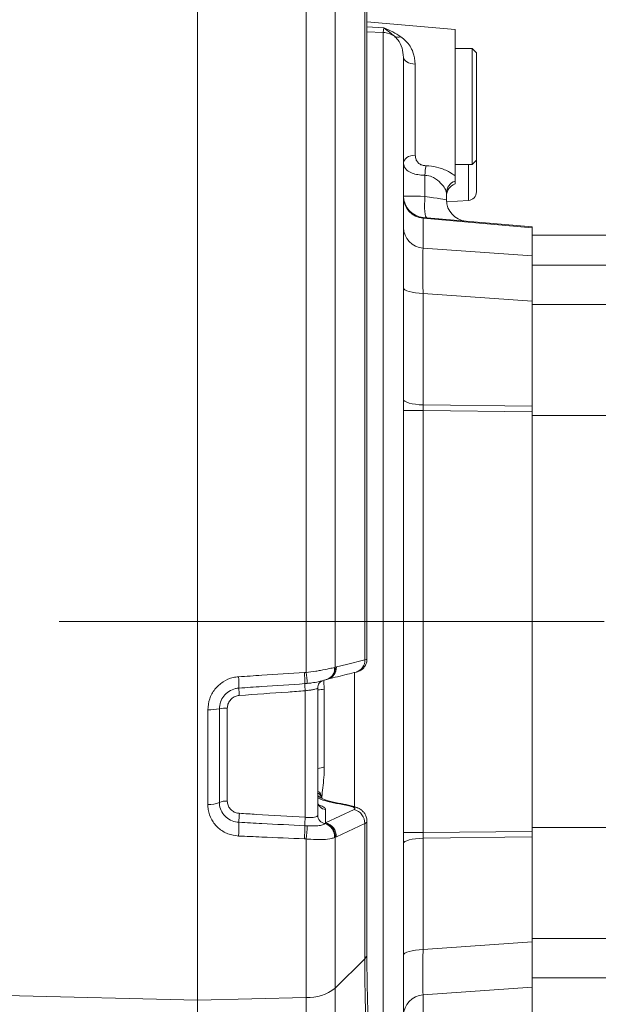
# Model space of a CAD drawing. Header units: millimetres. Extents: x 0 to 8410, y 0 to 5940.
# Tile 123 of 180: x 5396 to 5531, y 3089 to 3318. Entities that reach past the tile are written whole.
import ezdxf

# ---------------------------------------------------------------- set-up
doc = ezdxf.new("R2010")
doc.units = ezdxf.units.MM
doc.header["$LTSCALE"] = 10
doc.linetypes.add('CENTERX2', pattern=[20.32, 12.7, -2.54, 2.54, -2.54])
doc.styles.add('SLDTEXTSTYLE0', font='TXT', dxfattribs={"width": 0.605})
doc.dimstyles.new('SLDDIMSTYLE0', dxfattribs={"dimtxt": 50, "dimasz": 50, "dimexe": 0, "dimexo": 0.0625, "dimgap": 12.5, "dimtad": 1, "dimtoh": 1, "dimdec": 1, "dimrnd": 1e-09, "dimzin": 12, "dimdsep": 46, "dimtxsty": 'SLDTEXTSTYLE0', "dimsah": 1, "dimcen": 0.09, "dimadec": 0, "dimazin": 0, "dimtfac": 1, "dimtofl": 0, "dimtmove": 0, "dimatfit": 3, "dimfxl": 1, "dimfrac": 2, "dimtolj": 1, "dimtzin": 12, "dimarcsym": 0})

# ---------------------------------------------------------------- blocks, each defined once
blk = doc.blocks.new('*D17')
at = {"color": 7, "linetype": 'Continuous', "lineweight": 0}
for p, q in [((5057.2, 3177.87), (5057.2, 2367.92)), ((5437.2, 2551.21), (5437.2, 2367.92)), ((5437.2, 2382.92), (5057.2, 2382.92))]:
    blk.add_line(p, q, dxfattribs=at)
for points in [[(5057.2, 2382.92), (5107.2, 2375.42), (5107.2, 2390.42)], [(5437.2, 2382.92), (5387.2, 2390.42), (5387.2, 2375.42)]]:
    blk.add_solid(points, dxfattribs=at)
at = {"color": 7, "linetype": 'Continuous', "lineweight": 0, "insert": (5189.92, 2447.38), "char_height": 50, "attachment_point": 1, "style": 'SLDTEXTSTYLE0'}
blk.add_mtext('380', dxfattribs=at)

msp = doc.modelspace()

# ---------------------------------------------------------------- linework, layer by layer
at = {"color": 7, "linetype": 'CENTERX2', "lineweight": 0}
for p, q in [((5437.2, 2551.21), (5437.2, 4467.87)), ((4998.55, 3177.87), (5790.84, 3177.87))]:
    msp.add_line(p, q, dxfattribs=at)
at = {"color": 7, "linetype": 'Continuous', "lineweight": 0}
for p, q in [((5437.2, 3356.88), (5437.2, 3089.61)), ((5476.68, 3169.09), (5476.68, 3331.31)), ((5497.2, 3315.81), (5476.68, 3317.6)), ((5497.2, 3281.71), (5497.2, 3315.81)), ((5501.2, 3311.37), (5497.2, 3311.37)), ((5502.2, 3310.37), (5501.2, 3311.37)), ((5501.2, 3297.87), (5501.2, 3311.37)), ((5485.2, 3309.34), (5485.2, 3046.41)), ((5502.2, 3310.37), (5502.2, 3297.87)), ((5501.2, 3284.37), (5501.2, 3297.87)), ((5502.2, 3297.87), (5502.2, 3285.37)), ((5497.2, 3284.37), (5501.2, 3284.37)), ((5501.2, 3284.37), (5502.2, 3285.37)), ((5502.2, 3285.37), (5502.2, 3277.99)), ((5497.2, 3281.71), (5497.2, 3280.48)), ((5497.2, 3280.48), (5497.2, 3279.84)), ((5495.2, 3277.75), (5495.2, 3276.14)), ((5495.23, 3275.63), (5500.34, 3275.99)), ((5489.77, 3272.03), (5515.2, 3269.81)), ((5515.2, 3269.81), (5515.2, 3269.64)), ((5515.2, 3269.64), (5515.2, 3263.09)), ((5533.7, 3267.87), (5515.2, 3267.87)), ((5515.2, 3263.09), (5515.2, 3252.52)), ((5515.2, 3252.52), (5515.2, 3228.06)), ((5515.2, 3228.06), (5515.2, 3226.77)), ((5515.2, 3226.77), (5515.2, 3128.97)), ((5533.7, 3225.87), (5515.2, 3225.87)), ((5467.31, 3164.36), (5467.46, 3164.41)), ((5467.45, 3164.4), (5467.58, 3164.44)), ((5465.2, 3132.7), (5465.2, 3162.32)), ((5476.68, 3100.33), (5476.68, 3131.36)), ((5533.7, 3129.87), (5515.2, 3129.87)), ((5515.2, 3128.97), (5515.2, 3127.68)), ((5515.2, 3127.68), (5515.2, 3103.22)), ((5515.2, 3103.22), (5515.2, 3092.66)), ((5515.2, 3092.66), (5515.2, 3086.1)), ((5437.2, 3089.61), (5437.2, 2999.87))]:
    msp.add_line(p, q, dxfattribs=at)
at = {"color": 8, "linetype": 'Continuous', "lineweight": 0}
for p, q in [((5462.51, 3165.99), (5462.51, 3351.82)), ((5469.28, 3347.25), (5469.28, 3167.2)), ((5476.17, 3168.93), (5476.17, 3333.42)), ((5476.68, 3316.44), (5480.64, 3316.19)), ((5480.47, 3315.15), (5480.64, 3316.19)), ((5480.47, 3315.15), (5476.68, 3315.31)), ((5480.47, 3040.59), (5480.47, 3315.15)), ((5487.94, 3307.76), (5487.94, 3286.56)), ((5500.34, 3275.99), (5500.34, 3284.37)), ((5490.2, 3281.86), (5490.2, 3276.94)), ((5489.77, 3271.86), (5489.77, 3264.9)), ((5515.2, 3269.64), (5489.77, 3271.86)), ((5489.77, 3264.9), (5515.2, 3263.09)), ((5533.7, 3260.94), (5515.2, 3260.94)), ((5489.77, 3254.34), (5489.77, 3228.36)), ((5515.2, 3252.52), (5489.77, 3254.34)), ((5533.7, 3251.75), (5515.2, 3251.75)), ((5489.77, 3228.36), (5515.2, 3228.06)), ((5485.2, 3227.07), (5489.77, 3227.07)), ((5489.77, 3227.07), (5489.77, 3128.68)), ((5515.2, 3226.77), (5489.77, 3227.07)), ((5469.15, 3167.17), (5469.28, 3167.2)), ((5469.28, 3167.2), (5469.55, 3167.27)), ((5462.12, 3165.95), (5462.51, 3165.99)), ((5473.79, 3165.97), (5473.79, 3134.69)), ((5462.77, 3163.44), (5462.19, 3163.39)), ((5466.66, 3164), (5466.75, 3162.12)), ((5466.75, 3162.12), (5466.75, 3144.01)), ((5462.28, 3132.25), (5462.28, 3161.73)), ((5439.61, 3135.22), (5439.61, 3157.3)), ((5442.31, 3157.53), (5442.31, 3135.7)), ((5444.15, 3157.69), (5444.15, 3136.03)), ((5467.06, 3134.06), (5467.06, 3130.96)), ((5467.06, 3130.96), (5473.69, 3134.04)), ((5462.19, 3130.27), (5462.77, 3130.24)), ((5466.92, 3130.79), (5466.96, 3130.83)), ((5466.96, 3130.83), (5467.06, 3130.96)), ((5476.17, 3099.27), (5476.17, 3130.77)), ((5469.28, 3127.58), (5469.15, 3127.52)), ((5469.55, 3127.7), (5469.28, 3127.58)), ((5469.28, 3127.58), (5469.28, 3092.42)), ((5485.2, 3128.68), (5489.77, 3128.68)), ((5489.77, 3128.68), (5515.2, 3128.97)), ((5515.2, 3127.68), (5489.77, 3127.39)), ((5489.77, 3127.39), (5489.77, 3101.41)), ((5462.51, 3127.21), (5462.12, 3127.23)), ((5462.51, 3090.25), (5462.51, 3127.21)), ((5489.77, 3101.41), (5515.2, 3103.22)), ((5533.7, 3104), (5515.2, 3104)), ((5476.17, 3099.27), (5469.28, 3092.42)), ((5533.7, 3094.8), (5515.2, 3094.8)), ((5437.2, 3089.61), (5392.55, 3090.74)), ((5469.28, 3092.42), (5469.28, 3067.24)), ((5515.2, 3092.66), (5489.77, 3090.84)), ((5489.77, 3090.84), (5489.77, 3083.88)), ((5462.51, 3090.25), (5437.2, 3089.61)), ((5462.51, 3065.07), (5462.51, 3090.25))]:
    msp.add_line(p, q, dxfattribs=at)
at = {"color": 8, "linetype": 'Continuous', "lineweight": 0, "flags": 128}
for points in [[(5487.94, 3307.76), (5487.4, 3307.81), (5486.88, 3307.92), (5486.4, 3308.07), (5485.99, 3308.27), (5485.66, 3308.5), (5485.41, 3308.76), (5485.26, 3309.04), (5485.2, 3309.34)], [(5487.94, 3286.56), (5487.4, 3286.5), (5486.88, 3286.38), (5486.4, 3286.2), (5485.99, 3285.98), (5485.66, 3285.71), (5485.41, 3285.41), (5485.26, 3285.09), (5485.2, 3284.76)], [(5485.2, 3277.01), (5485.3, 3277.01), (5485.57, 3277.01), (5486.02, 3277), (5486.62, 3276.99), (5487.37, 3276.98), (5488.23, 3276.97), (5489.19, 3276.96), (5490.2, 3276.94)], [(5490.2, 3276.94), (5490.14, 3275.98), (5490.11, 3275.05), (5490.11, 3274.2), (5490.15, 3273.45), (5490.22, 3272.83), (5490.32, 3272.36), (5490.45, 3272.07), (5490.6, 3271.96)], [(5490.2, 3276.94), (5491.22, 3276.78), (5492.18, 3276.63), (5493.04, 3276.49), (5493.79, 3276.37), (5494.39, 3276.27), (5494.84, 3276.2), (5495.11, 3276.15), (5495.2, 3276.14)], [(5485.2, 3255.63), (5485.29, 3255.39), (5485.54, 3255.16), (5485.96, 3254.94), (5486.52, 3254.75), (5487.2, 3254.59), (5487.99, 3254.46), (5488.86, 3254.38), (5489.77, 3254.34)], [(5485.2, 3229.64), (5485.29, 3229.41), (5485.54, 3229.18), (5485.96, 3228.96), (5486.52, 3228.77), (5487.2, 3228.61), (5487.99, 3228.48), (5488.86, 3228.4), (5489.77, 3228.36)], [(5469.55, 3167.27), (5471.9, 3167.86), (5476.17, 3168.93)], [(5465.71, 3136.91), (5465.4, 3137.15), (5465.2, 3137.27)], [(5471.21, 3135.32), (5471.15, 3135.32), (5470.98, 3135.24)], [(5476.17, 3130.77), (5473.55, 3129.56), (5469.55, 3127.7)], [(5485.2, 3126.1), (5485.29, 3126.34), (5485.54, 3126.57), (5485.96, 3126.78), (5486.52, 3126.97), (5487.2, 3127.13), (5487.99, 3127.26), (5488.86, 3127.34), (5489.77, 3127.39)], [(5485.2, 3100.12), (5485.29, 3100.36), (5485.54, 3100.59), (5485.96, 3100.8), (5486.52, 3100.99), (5487.2, 3101.15), (5487.99, 3101.28), (5488.86, 3101.36), (5489.77, 3101.41)]]:
    msp.add_lwpolyline(points, dxfattribs=at)
at = {"color": 8, "linetype": 'Continuous', "lineweight": 0}
for centre, radius, start, end in [((5480.2, 3310.15), 5.01, 54.8384, 87.0135), ((5483.95, 3315.85), 1.82, 241.7842, 289.5804), ((5503.4, 3281.57), 13.2, 169.0187, 178.7358), ((5498.11, 3277.72), 2.9, 108.1224, 179.3901), ((5490.1, 3276.75), 4.9, 180.8965, 266.0852), ((5490.1, 3269.79), 4.9, 180.8965, 266.0852), ((5473.4, 3168.75), 2.78, 286.7449, 3.6391), ((5466.49, 3166.9), 2.67, 288.6565, 5.7415), ((5466.53, 3167), 2.75, 289.6511, 4.0716), ((5466.78, 3167.1), 2.78, 286.6902, 3.5204), ((5421.17, 3163.04), 25.68, 358.4673, 4.3721), ((5432.85, 3163.93), 29.35, 358.9334, 3.9418), ((5430.6, 3161.46), 32.23, 3.5092, 8.0734), ((5488.15, 3163.81), 41.33, 182.0215, 184.3988), ((5509.06, 3165.24), 46.91, 182.268, 184.2986), ((5464.97, 3170.67), 8.73, 271.5037, 281.7544), ((5439.97, 3168.93), 11.63, 268.253, 281.5854), ((5443.89, 3149.75), 7.95, 88.0917, 101.4833), ((5464.93, 3148.01), 4.4, 273.5755, 294.4775), ((5464.24, 3136.66), 1.96, 4.0676, 60.7699), ((5463.94, 3136.06), 2.29, 16.321, 56.6784), ((5439.95, 3141.14), 5.92, 266.7795, 293.4563), ((5443.9, 3131.99), 4.04, 86.4407, 113.2605), ((5467.16, 3136.02), 1.96, 180.9194, 267.0644), ((5473.77, 3132.66), 1.93, 66.2189, 96.9188), ((5482.15, 3130.51), 35.3, 175.6702, 179.0611), ((5499.58, 3129.46), 37.4, 175.727, 178.7606), ((5467.16, 3132.73), 1.96, 180.8268, 263.0489), ((5472.93, 3130.89), 3.24, 357.9318, 76.5883), ((5412.54, 3130.18), 34.31, 356.1517, 1.5041), ((5425.27, 3129.53), 36.92, 356.4287, 1.1442), ((5434.67, 3131.11), 28.11, 352.0183, 358.2342), ((5465.91, 3127.71), 3.24, 356.6178, 71.8273), ((5466.06, 3127.73), 3.23, 357.3825, 73.8079), ((5466.31, 3127.81), 3.24, 358.0433, 76.5867), ((5475.19, 3100.39), 1.48, 311.2866, 357.7709), ((5462.9, 3100.67), 10.43, 267.8303, 307.7037), ((5490.1, 3085.95), 4.9, 93.9148, 179.1039)]:
    msp.add_arc(centre, radius, start, end, dxfattribs=at)
at = {"color": 7, "linetype": 'Continuous', "lineweight": 0}
for centre, radius, start, end in [((5498.2, 3277.01), 3, 109.4712, 180), ((5490.2, 3277.01), 5, 180, 265), ((5500.2, 3277.99), 2, 274, 0), ((5500.2, 3276.14), 5, 180, 265)]:
    msp.add_arc(centre, radius, start, end, dxfattribs=at)
at = {"color": 8, "linetype": 'Continuous', "lineweight": 0}
for centre, major_axis, ratio, start_param, end_param in [((5490.2, 3266.98), (-0.44, 5.06), 0.011133, 6.281237, 6.542035), ((5490.2, 3250.34), (-0.36, 15.06), 0.023478, 0.259219, 1.302025), ((5490.2, 3227.06), (-0.06, 5), 0.087103, 1.306973, 1.567771), ((5490.2, 3128.69), (0.06, 5), 0.087103, 1.573822, 1.834619), ((5490.2, 3105.4), (0.36, 15.06), 0.023478, 1.839567, 2.882374)]:
    msp.add_ellipse(centre, major_axis=major_axis, ratio=ratio, start_param=start_param, end_param=end_param, dxfattribs=at)
for points, knots in [([(5480.64, 3316.19), (5480.64, 3316.19), (5481.33, 3315.92), (5482.7, 3315.32), (5483.95, 3314.53), (5484.56, 3314.13)], [0, 0, 0, 0, 0.003141, 0.506266, 1, 1, 1, 1]), ([(5483.09, 3314.24), (5482.7, 3314.57), (5481.91, 3315.23), (5481.07, 3315.86), (5480.64, 3316.19), (5480.64, 3316.19)], [0, 0, 0, 0, 0.488638, 0.996175, 1, 1, 1, 1]), ([(5484.56, 3314.13), (5484.98, 3313.8), (5486.18, 3312.83), (5487.56, 3310.78), (5487.82, 3308.72), (5487.94, 3307.76)], [0, 0, 0, 0, 0.219216, 0.634633, 1, 1, 1, 1]), ([(5487.94, 3286.56), (5487.97, 3286.21), (5488.01, 3285.72), (5488.32, 3285.07), (5488.72, 3284.6), (5489.4, 3284.24), (5490, 3284.1), (5490.35, 3284.09), (5490.44, 3284.08)], [0, 0, 0, 0, 0.281339, 0.386608, 0.595366, 0.777833, 0.938657, 1, 1, 1, 1]), ([(5490.2, 3281.86), (5490.01, 3281.87), (5489.31, 3281.89), (5488.12, 3282.05), (5486.79, 3282.46), (5485.68, 3283.2), (5485.24, 3284.03), (5485.21, 3284.62), (5485.2, 3284.76)], [0, 0, 0, 0, 0.0654, 0.236882, 0.42851, 0.639256, 0.914403, 1, 1, 1, 1]), ([(5490.44, 3284.08), (5490.67, 3284.08), (5491.71, 3284.03), (5493.72, 3283.63), (5495.88, 3282.7), (5496.81, 3282), (5497.2, 3281.71)], [0, 0, 0, 0, 0.080075, 0.357278, 0.729346, 1, 1, 1, 1]), ([(5495.2, 3277.75), (5495.13, 3278.08), (5494.98, 3278.75), (5493.91, 3280.09), (5492.48, 3281.25), (5491.07, 3281.79), (5490.36, 3281.85), (5490.2, 3281.86)], [0, 0, 0, 0, 0.246671, 0.498771, 0.767235, 0.949434, 1, 1, 1, 1]), ([(5476.17, 3168.93), (5476.21, 3168.94), (5476.47, 3168.98), (5476.73, 3169.04), (5476.64, 3169.09), (5476.62, 3169.1)], [0, 0, 0, 0, 0.094979, 0.800075, 1, 1, 1, 1]), ([(5462.51, 3165.99), (5463.27, 3166.08), (5464.43, 3166.21), (5466.27, 3166.55), (5467.9, 3166.89), (5468.76, 3167.08), (5469.15, 3167.17)], [0, 0, 0, 0, 0.278037, 0.424246, 0.739075, 1, 1, 1, 1]), ([(5439.61, 3157.3), (5439.7, 3158.16), (5439.86, 3159.87), (5441.16, 3162.16), (5443.07, 3163.91), (5445.07, 3164.8), (5446.35, 3164.94), (5446.78, 3164.99)], [0, 0, 0, 0, 0.223269, 0.444755, 0.665959, 0.887554, 1, 1, 1, 1]), ([(5446.78, 3164.99), (5448.57, 3165.11), (5453.69, 3165.43), (5458.8, 3165.75), (5462.12, 3165.95)], [0, 0, 0, 0, 0.350185, 1, 1, 1, 1]), ([(5446.85, 3162.35), (5446.57, 3162.32), (5445.76, 3162.22), (5444.49, 3161.66), (5443.28, 3160.57), (5442.46, 3159.14), (5442.36, 3158.07), (5442.31, 3157.53)], [0, 0, 0, 0, 0.1136, 0.336753, 0.558174, 0.778586, 1, 1, 1, 1]), ([(5462.19, 3163.39), (5458.86, 3163.16), (5453.75, 3162.82), (5448.64, 3162.47), (5446.85, 3162.35)], [0, 0, 0, 0, 0.6498131, 1, 1, 1, 1]), ([(5465.2, 3162.32), (5465.17, 3162.29), (5465.1, 3162.22), (5464.59, 3162.09), (5463.83, 3161.94), (5463.01, 3161.82), (5462.48, 3161.75), (5462.28, 3161.73)], [0, 0, 0, 0, 0.217251, 0.434671, 0.652602, 0.871281, 1, 1, 1, 1]), ([(5466.21, 3164.04), (5465.94, 3163.97), (5465.33, 3163.8), (5464.06, 3163.58), (5463.13, 3163.48), (5462.77, 3163.44)], [0, 0, 0, 0, 0.336184, 0.739068, 1, 1, 1, 1]), ([(5446.94, 3160.64), (5446.61, 3160.58), (5445.94, 3160.47), (5445.08, 3159.9), (5444.46, 3159.1), (5444.18, 3158.31), (5444.16, 3157.84), (5444.15, 3157.69)], [0, 0, 0, 0, 0.22587, 0.451144, 0.675497, 0.899029, 1, 1, 1, 1]), ([(5462.28, 3161.73), (5460.95, 3161.63), (5455.84, 3161.27), (5450.73, 3160.91), (5446.94, 3160.64)], [0, 0, 0, 0, 0.260047, 1, 1, 1, 1]), ([(5466.75, 3144.01), (5466.73, 3143.17), (5466.68, 3141.55), (5466.38, 3139.15), (5466.21, 3137.59), (5466.2, 3136.88), (5466.2, 3136.8)], [0, 0, 0, 0, 0.3367248, 0.6534212, 0.9585067, 1, 1, 1, 1]), ([(5470.98, 3135.24), (5470.05, 3135.41), (5468, 3135.78), (5465.97, 3136.36), (5465.32, 3136.75), (5465.2, 3136.83)], [0, 0, 0, 0, 0.403075, 0.889855, 1, 1, 1, 1]), ([(5446.78, 3127.88), (5445.93, 3128), (5444.21, 3128.24), (5442, 3129.64), (5440.4, 3131.62), (5439.69, 3133.6), (5439.63, 3134.83), (5439.61, 3135.22)], [0, 0, 0, 0, 0.222107, 0.449497, 0.671449, 0.895086, 1, 1, 1, 1]), ([(5442.31, 3135.7), (5442.32, 3135.46), (5442.35, 3134.69), (5442.8, 3133.45), (5443.81, 3132.2), (5445.21, 3131.32), (5446.31, 3131.16), (5446.85, 3131.08)], [0, 0, 0, 0, 0.104003, 0.32605, 0.547498, 0.775813, 1, 1, 1, 1]), ([(5444.15, 3136.03), (5444.18, 3135.7), (5444.25, 3135.05), (5444.77, 3134.19), (5445.53, 3133.55), (5446.31, 3133.24), (5446.79, 3133.19), (5446.94, 3133.17)], [0, 0, 0, 0, 0.223355, 0.447229, 0.671869, 0.897352, 1, 1, 1, 1]), ([(5465.2, 3135.18), (5465.29, 3135.16), (5465.85, 3135.03), (5466.54, 3134.7), (5467.02, 3134.33), (5467.05, 3134.12), (5467.06, 3134.06)], [0, 0, 0, 0, 0.068885, 0.450496, 0.831173, 1, 1, 1, 1]), ([(5473.54, 3134.57), (5473.2, 3134.7), (5472.51, 3134.97), (5471.5, 3135.15), (5470.98, 3135.24)], [0, 0, 0, 0, 0.482969, 1, 1, 1, 1]), ([(5473.69, 3134.04), (5473.7, 3134.05), (5473.81, 3134.1), (5473.92, 3134.22), (5473.86, 3134.4), (5473.64, 3134.51), (5473.54, 3134.57)], [0, 0, 0, 0, 0.043009, 0.362165, 0.681077, 1, 1, 1, 1]), ([(5446.94, 3133.17), (5448.27, 3133.09), (5453.39, 3132.78), (5458.5, 3132.48), (5462.28, 3132.25)], [0, 0, 0, 0, 0.260047, 1, 1, 1, 1]), ([(5462.28, 3132.25), (5462.62, 3132.22), (5463.29, 3132.17), (5464.18, 3132.21), (5464.84, 3132.34), (5465.16, 3132.52), (5465.19, 3132.65), (5465.2, 3132.7)], [0, 0, 0, 0, 0.219362, 0.438523, 0.657126, 0.874971, 1, 1, 1, 1]), ([(5446.85, 3131.08), (5448.64, 3130.99), (5453.75, 3130.72), (5458.86, 3130.45), (5462.19, 3130.27)], [0, 0, 0, 0, 0.350187, 1, 1, 1, 1]), ([(5462.77, 3130.24), (5463.28, 3130.23), (5464.32, 3130.2), (5465.62, 3130.3), (5466.53, 3130.49), (5466.8, 3130.7), (5466.92, 3130.79)], [0, 0, 0, 0, 0.257536, 0.516677, 0.788581, 1, 1, 1, 1]), ([(5476.63, 3131.36), (5476.65, 3131.33), (5476.73, 3131.14), (5476.47, 3130.94), (5476.21, 3130.79), (5476.17, 3130.77)], [0, 0, 0, 0, 0.156151, 0.899822, 1, 1, 1, 1]), ([(5462.12, 3127.23), (5458.8, 3127.37), (5453.69, 3127.58), (5448.57, 3127.8), (5446.78, 3127.88)], [0, 0, 0, 0, 0.649815, 1, 1, 1, 1]), ([(5469.15, 3127.52), (5468.92, 3127.44), (5468.23, 3127.2), (5466.9, 3127.06), (5465.05, 3127.05), (5463.66, 3127.13), (5462.67, 3127.19), (5462.51, 3127.21)], [0, 0, 0, 0, 0.162972, 0.484033, 0.63682, 0.941288, 1, 1, 1, 1]), ([(5476.69, 3074.61), (5476.65, 3076.32), (5476.54, 3081.28), (5476.24, 3089.36), (5476.19, 3095.97), (5476.17, 3099.27)], [0, 0, 0, 0, 0.20846, 0.604083, 1, 1, 1, 1])]:
    msp.add_open_spline(points, degree=3, knots=knots, dxfattribs=at)
at = {"color": 7, "linetype": 'Continuous', "lineweight": 0}
for points, knots in [([(5485.2, 3309.34), (5485.13, 3310.08), (5484.96, 3311.68), (5484.13, 3313.22), (5483.35, 3313.98), (5483.09, 3314.24)], [0, 0, 0, 0, 0.366761, 0.786002, 1, 1, 1, 1]), ([(5474.21, 3166.1), (5474.29, 3166.12), (5474.55, 3166.18), (5475.12, 3166.41), (5475.81, 3166.9), (5476.34, 3167.63), (5476.65, 3168.39), (5476.65, 3168.89), (5476.65, 3169.09)], [0, 0, 0, 0, 0.075375, 0.240886, 0.447633, 0.657955, 0.860241, 1, 1, 1, 1]), ([(5466.21, 3164.03), (5466.22, 3164.03), (5466.55, 3164.13), (5466.96, 3164.26), (5467.25, 3164.34), (5467.35, 3164.38)], [0, 0, 0, 0, 0.006446, 0.650526, 1, 1, 1, 1]), ([(5467.58, 3164.44), (5469.1, 3164.82), (5471.31, 3165.37), (5473.51, 3165.92), (5474.2, 3166.09)], [0, 0, 0, 0, 0.6877173, 1, 1, 1, 1]), ([(5465.22, 3162.32), (5465.23, 3162.54), (5465.26, 3162.96), (5465.54, 3163.46), (5465.85, 3163.79), (5466.11, 3163.97), (5466.26, 3164.04), (5466.32, 3164.07), (5466.31, 3164.06), (5466.31, 3164.06)], [0, 0, 0, 0, 0.231742, 0.4311435, 0.5980734, 0.7334548, 0.8439277, 0.9592054, 1, 1, 1, 1]), ([(5471.23, 3135.32), (5470.94, 3135.37), (5470.11, 3135.49), (5468.88, 3135.75), (5467.66, 3136.07), (5466.69, 3136.41), (5466.07, 3136.68), (5465.74, 3136.89), (5465.73, 3136.9), (5465.72, 3136.9)], [0, 0, 0, 0, 0.097791, 0.28248, 0.461595, 0.618459, 0.782801, 0.91325, 1, 1, 1, 1]), ([(5465.66, 3134.88), (5465.66, 3134.88), (5465.66, 3134.87), (5465.47, 3135.07), (5465.23, 3135.48), (5465.23, 3135.84), (5465.24, 3135.99)], [0, 0, 0, 0, 0.179198, 0.427784, 0.75965, 1, 1, 1, 1]), ([(5474.53, 3134.41), (5474.24, 3134.54), (5473.58, 3134.81), (5472.47, 3135.1), (5471.61, 3135.25), (5471.21, 3135.31)], [0, 0, 0, 0, 0.303839, 0.683189, 1, 1, 1, 1]), ([(5476.66, 3131.36), (5476.67, 3131.39), (5476.71, 3131.73), (5476.54, 3132.36), (5476.19, 3133.11), (5475.69, 3133.7), (5475.13, 3134.14), (5474.74, 3134.33), (5474.55, 3134.42)], [0, 0, 0, 0, 0.025114, 0.253993, 0.457512, 0.647892, 0.829334, 1, 1, 1, 1]), ([(5477.21, 3075.8), (5477.21, 3076.13), (5477.21, 3077.39), (5477.11, 3079.7), (5476.95, 3084.46), (5476.77, 3090.8), (5476.67, 3096.65), (5476.69, 3099.75), (5476.69, 3100.34)], [0, 0, 0, 0, 0.038478, 0.147809, 0.286613, 0.630058, 0.929953, 1, 1, 1, 1])]:
    msp.add_open_spline(points, degree=3, knots=knots, dxfattribs=at)

# ---------------------------------------------------------------- dimensions: what is measured, and where the dimension line sits
dim = msp.add_linear_dim(base=(5057.2, 2382.92), p1=(5437.2, 2551.21), p2=(5057.2, 3177.87), dimstyle='SLDDIMSTYLE0', dxfattribs=at)
dim.commit()
dim.dimension.update_dxf_attribs({"geometry": '*D17', "text_midpoint": (5247.2, 2382.92), "dimtype": 160})

doc.saveas('drawing.dxf')
